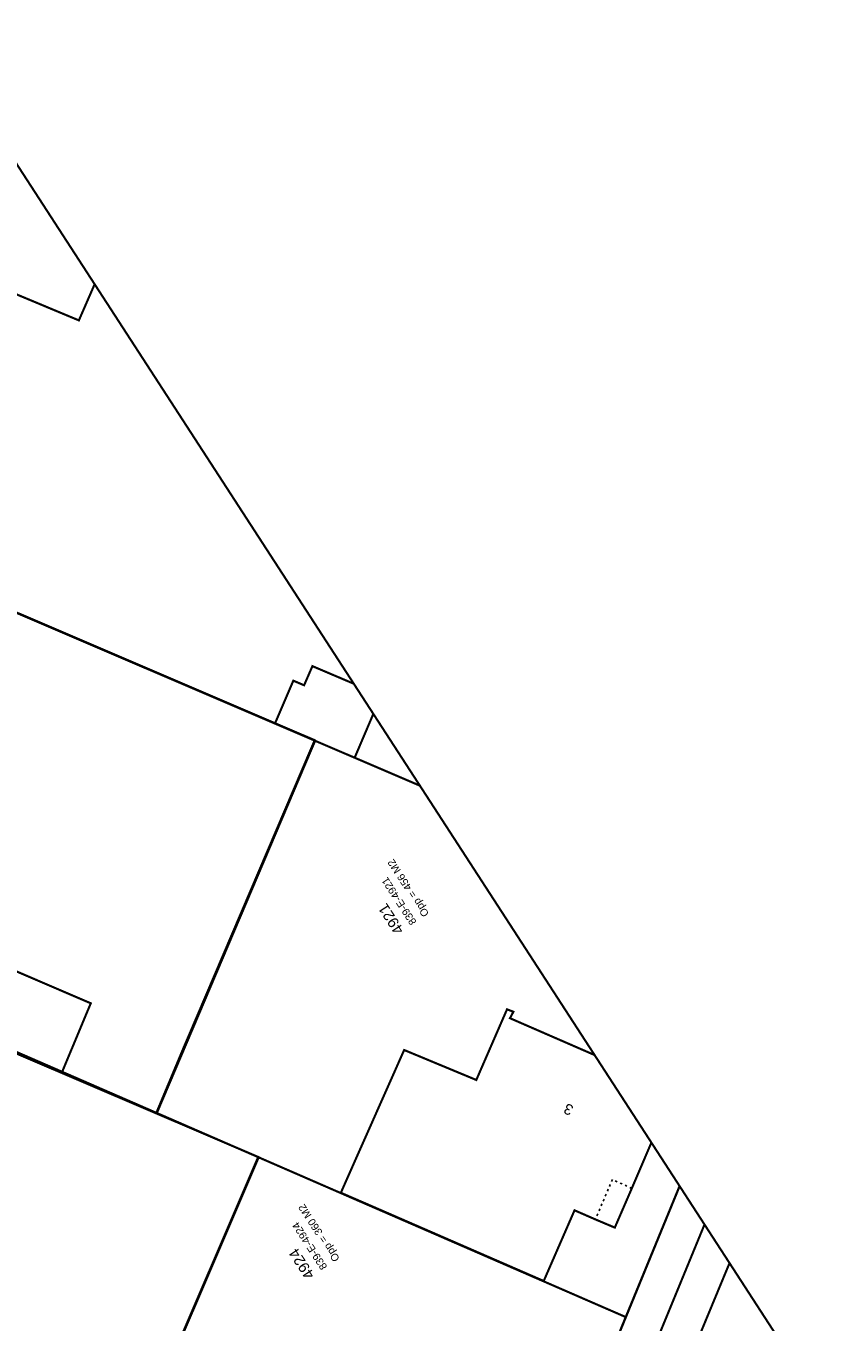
# Model space of a CAD drawing. Header units: millimetres. Extents: x -129091 to 155785, y -48843 to 227918.
# Tile 17 of 18: x 71817 to 110143, y 135635 to 196544. Entities that reach past the tile are written whole.
import ezdxf

# ---------------------------------------------------------------- set-up
doc = ezdxf.new("R2010")
doc.units = ezdxf.units.MM
doc.header["$LTSCALE"] = 100
for name, pattern in [('BORDER', [44.45, 12.7, -6.35, 12.7, -6.35, 0, -6.35]), ('HIDDEN', [5, 2.5, -2.5]), ('HIDDEN2', [2.5, 1, -1.5])]:
    doc.linetypes.add(name, pattern=pattern)
for name, color, linetype in [('T--L9000_PERCEEL', 6, 'BORDER'), ('T--L9020_PAND', 1, 'Continuous'), ('T--L9033_SCHEIDING', 14, 'HIDDEN2'), ('T--L9041_ONBEGROEID', 15, 'HIDDEN2'), ('T--L9041_WEGDEEL', 8, 'Continuous'), ('T--T$1--_ADRES_Huisnummer', 1, 'Continuous'), ('T--T$2--_KADASTRAAL_Code', 7, 'Continuous'), ('T--T$2--_KADASTRAAL_Oppervlak', 7, 'Continuous'), ('T--T9000_PERCEELNUMMER', 7, 'Continuous'), ('X--T$7--_RASTERVERDELING', 8, 'HIDDEN')]:
    doc.layers.add(name, color=color, linetype=linetype)
doc.styles.get("Standard").update_dxf_attribs({"font": 'arial.ttf'})

msp = doc.modelspace()

# ---------------------------------------------------------------- linework, layer by layer
at = {"layer": 'T--L9000_PERCEEL', "const_width": 100, "flags": 128}
for points in [[(70896, 190805), (61917, 194651), (56629, 181773), (54356, 176238), (60840, 173469), (65658, 171412), (85414, 162951), (87273, 162155), (88151, 164215), (70896, 190805)], [(60840, 173469), (53320, 156180), (77973, 145458), (85414, 162951), (65658, 171412), (60840, 173469)], [(87321, 162135), (90340, 160842), (88151, 164215), (87273, 162155), (87321, 162135)], [(77973, 145458), (82760, 143376), (100027, 135867), (102553, 142021), (90340, 160842), (87321, 162135), (87273, 162155), (85414, 162951), (77973, 145458)], [(76476, 128798), (76502, 128786), (82760, 143376), (77973, 145458), (53320, 156180), (52267, 153758), (45649, 138541), (50957, 136269), (52848, 135460), (73053, 126789), (73138, 126993), (73404, 127628), (74408, 130030), (76310, 129244), (76177, 128933), (76476, 128798)], [(76502, 128786), (75253, 125874), (80699, 123544), (88001, 120416), (92835, 118345), (100027, 135867), (82760, 143376), (76502, 128786)], [(45649, 138541), (40988, 126241), (43452, 125150), (49924, 122483), (59105, 118699), (62678, 117247), (72766, 113070), (72459, 96563), (84892, 96590), (84898, 82770), (84903, 71241), (84907, 62740), (99642, 59255), (101584, 59259), (105142, 59267), (105135, 62577), (111000, 62584), (116676, 62591), (122373, 62598), (128049, 62605), (133745, 62611), (139430, 62618), (145316, 62625), (145351, 59265), (150834, 59258), (150834, 56928), (155715, 60096), (133638, 94118), (131001, 95228), (118189, 100600), (105693, 105840), (103231, 111752), (108424, 124582), (110516, 129750), (102553, 142021), (100027, 135867), (92835, 118345), (88001, 120416), (80699, 123544), (75253, 125874), (73053, 126789), (52848, 135460), (50957, 136269), (45649, 138541)]]:
    msp.add_lwpolyline(points, dxfattribs=at)
at = {"layer": 'T--L9020_PAND', "const_width": 100, "flags": 128}
for points in [[(84896, 165560), (85287, 166459), (87232, 165632), (75048, 184407), (74307, 182707), (71065, 184058), (66904, 174346), (70123, 172963), (69756, 172057), (70280, 171831), (69417, 169819), (83531, 163775), (84390, 165776), (84896, 165560)], [(65643, 171435), (59394, 156830), (59681, 156680), (59868, 157052), (61938, 156164), (74866, 150615), (73500, 147344), (77941, 145446), (79172, 148389), (79390, 148900), (85394, 162978), (83531, 163775), (69417, 169819), (65643, 171435)], [(60531, 152889), (58140, 153911), (51896, 139307), (52179, 139160), (52308, 139474), (54213, 138654), (52815, 135477), (73053, 126789), (74408, 130030), (76310, 129245), (76177, 128932), (76476, 128798), (82738, 143394), (60531, 152889)], [(98592, 140459), (99504, 140074), (100303, 141917), (101224, 144069), (98554, 148183), (94576, 149914), (94736, 150217), (94437, 150332), (92992, 147012), (89601, 148420), (87252, 143129), (86624, 141711), (87869, 141172), (96162, 137565), (97611, 140887), (98592, 140459)]]:
    msp.add_lwpolyline(points, dxfattribs=at)
at = {"layer": 'T--L9033_SCHEIDING', "const_width": 25, "flags": 128}
for points in [[(85394, 162978), (87710, 161987)], [(87710, 161987), (90323, 160868)], [(82738, 143394), (86624, 141711)], [(96162, 137565), (100023, 135886)]]:
    msp.add_lwpolyline(points, dxfattribs=at)
at = {"layer": 'T--L9041_ONBEGROEID', "flags": 128}
for points in [[(74408, 130030), (73053, 126789), (75237, 125862), (78652, 124415), (81565, 131219), (85856, 129484), (87227, 132679), (87498, 132567), (87412, 132251), (91703, 130408), (94564, 129179), (94156, 128230), (94697, 127973), (93135, 124306), (92179, 124687), (91403, 122837), (89337, 123736), (87978, 120400), (92798, 118316), (100023, 135886), (102549, 142027), (70916, 190775), (70172, 191093), (65187, 193225), (59529, 195645), (55072, 185401), (57666, 184351), (56580, 181794), (54299, 182753), (51930, 177055), (52903, 176658), (59551, 173942), (60685, 173430), (45449, 138711), (45423, 138651), (52815, 135477), (54213, 138654), (52308, 139474), (52179, 139160), (51896, 139307), (58140, 153911), (60531, 152889), (73500, 147344), (74866, 150615), (61938, 156164), (59868, 157052), (59681, 156680), (59394, 156830), (65643, 171435), (69417, 169819), (70280, 171831), (69756, 172057), (70123, 172963), (66904, 174346), (71065, 184058), (74307, 182707), (75048, 184407), (87232, 165632), (85287, 166459), (84896, 165560), (84390, 165776), (83531, 163775), (85394, 162978), (79390, 148900), (79172, 148389), (77941, 145446), (82738, 143394), (79277, 135327), (78080, 132536), (76476, 128798), (76177, 128932), (76310, 129245), (74408, 130030)], [(100303, 141917), (99389, 142331), (98592, 140459), (97611, 140887), (96162, 137565), (87869, 141172), (86624, 141711), (87252, 143129), (89601, 148420), (92992, 147012), (94437, 150332), (94736, 150217), (94576, 149914), (98554, 148183), (101224, 144069), (100303, 141917)]]:
    msp.add_lwpolyline(points, dxfattribs=at)
at = {"layer": 'T--L9041_WEGDEEL', "const_width": 100, "flags": 128}
for points in [[(102549, 142027), (100023, 135886), (92798, 118316)], [(93609, 115670), (103722, 140219), (102549, 142027)], [(103722, 140219), (93609, 115670)], [(94952, 114437), (104898, 138408), (103722, 140219)], [(100554, 112096), (108861, 132300), (104898, 138408), (94952, 114437), (100554, 112096)]]:
    msp.add_lwpolyline(points, dxfattribs=at)
at = {"layer": 'X--T$7--_RASTERVERDELING', "flags": 128}
msp.add_lwpolyline([(155715, 60096), (46846, 227868), (-120926, 118998), (-12056, -48774), (155715, 60096)], dxfattribs=at)

# ---------------------------------------------------------------- texts
at = {"layer": 'T--T$1--_ADRES_Huisnummer'}
msp.add_text('3', height=500, rotation=156.78009, dxfattribs=at).set_placement((97604, 145778))
at = {"layer": 'T--T$2--_KADASTRAAL_Code'}
for s, p in [('839-E-4921', (90199, 154437)), ('839-E-4924', (86000, 138231))]:
    msp.add_text(s, height=350, rotation=122.98009, dxfattribs=at).set_placement(p)
at = {"layer": 'T--T$2--_KADASTRAAL_Oppervlak'}
for s, p in [('Opp = 456 M2', (90786, 154818)), ('Opp = 360 M2', (86587, 138612))]:
    msp.add_text(s, height=350, rotation=122.98009, dxfattribs=at).set_placement(p)
at = {"layer": 'T--T9000_PERCEELNUMMER'}
for s, p in [('4921', (89611, 154056)), ('4924', (85413, 137850))]:
    msp.add_text(s, height=500, rotation=122.98009, dxfattribs=at).set_placement(p)

doc.saveas('drawing.dxf')
